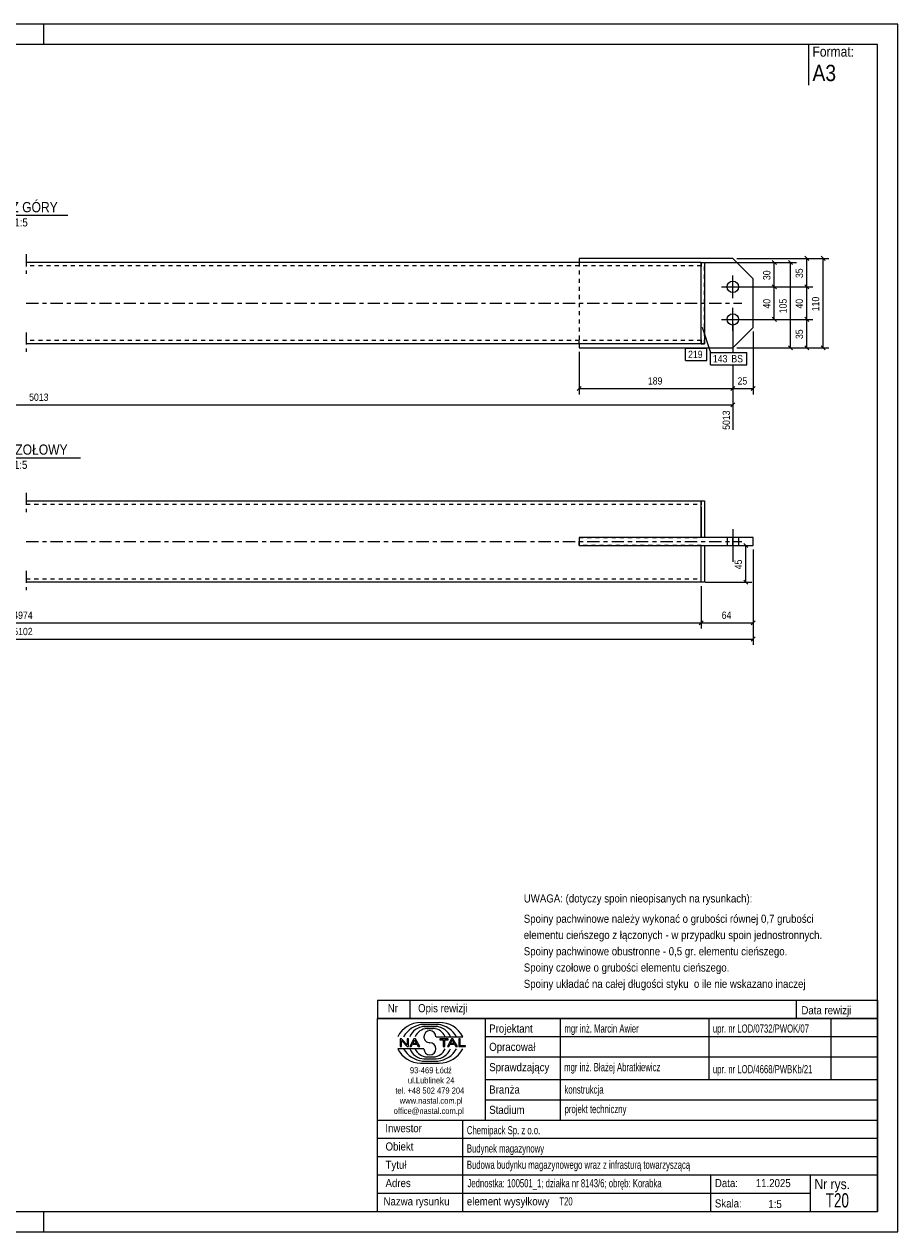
# Model space of a CAD drawing. Header units: millimetres. Extents: x 0 to 420, y 0 to 297.
# Tile 2 of 2: x 205 to 420, y 0 to 297. Entities that reach past the tile are written whole.
import ezdxf

# ---------------------------------------------------------------- set-up
doc = ezdxf.new("R2010")
doc.units = ezdxf.units.MM
for name, pattern in [('XKITLINE00', [0]), ('XKITLINE01', [4, 1, -1, 1, -1]), ('XKITLINE03', [6, 3, -1, 1, -1])]:
    doc.linetypes.add(name, pattern=pattern)
for name, color, linetype, lineweight in [('Arkusz rysunku', 3, 'Continuous', 0), ('Element', 2, 'Continuous', 0), ('Inny typ obiektu', 7, 'Continuous', 0), ('Wymiar', 4, 'Continuous', 0), ('Znak elementu', 2, 'Continuous', 0), ('Śruba', 3, 'Continuous', 0)]:
    doc.layers.add(name, color=color, linetype=linetype, lineweight=lineweight)
doc.styles.add('ARIAL', font='ARIAL.TTF')

msp = doc.modelspace()

# ---------------------------------------------------------------- linework, layer by layer
at = {"layer": 'Arkusz rysunku', "linetype": 'XKITLINE00', "lineweight": 0}
for p, q in [((420, 297), (0, 297)), ((210, 292), (210, 297)), ((420, 297), (415, 297)), ((420, 0), (420, 297)), ((415, 292), (5, 292)), ((415, 5), (415, 292)), ((5, 5), (415, 5)), ((210, 0), (210, 5)), ((0, 0), (420, 0))]:
    msp.add_line(p, q, dxfattribs=at)
at = {"layer": 'Element', "linetype": 'XKITLINE03', "lineweight": 0}
for p, q in [((205.62, 240.4), (205.62, 235.6)), ((205.62, 228.4), (381.62, 228.4)), ((205.62, 221.2), (205.62, 216.4)), ((205.62, 181.78), (205.62, 176.98)), ((205.62, 169.78), (381.62, 169.78)), ((205.62, 162.58), (205.62, 157.78))]:
    msp.add_line(p, q, dxfattribs=at)
at = {"layer": 'Element', "linetype": 'XKITLINE00', "lineweight": 0}
for p, q in [((371.62, 238.4), (205.62, 238.4)), ((379.42, 239.4), (341.62, 239.4)), ((341.62, 239.4), (341.62, 238.4)), ((371.62, 218.4), (371.62, 238.4)), ((371.62, 238.4), (372.42, 238.4)), ((372.42, 238.4), (372.42, 218.4)), ((384.42, 234.4), (379.42, 239.4)), ((371.62, 220), (371.62, 236.8)), ((384.42, 222.4), (384.42, 234.4)), ((384.42, 222.4), (379.42, 217.4)), ((371.62, 218.4), (205.62, 218.4)), ((341.62, 218.4), (341.62, 217.4)), ((341.62, 217.4), (379.42, 217.4)), ((372.42, 218.4), (371.62, 218.4)), ((205.62, 179.78), (371.62, 179.78)), ((371.62, 170.78), (371.62, 179.78)), ((371.62, 179.78), (372.42, 179.78)), ((372.42, 179.78), (372.42, 170.78)), ((371.62, 178.18), (371.62, 170.78)), ((384.42, 170.78), (341.62, 170.78)), ((341.62, 170.78), (341.62, 168.78)), ((379.42, 168.78), (379.42, 170.78)), ((384.42, 168.78), (384.42, 170.78)), ((341.62, 168.78), (384.42, 168.78)), ((371.62, 161.38), (371.62, 168.78)), ((371.62, 159.78), (371.62, 168.78)), ((372.42, 168.78), (372.42, 159.78)), ((371.62, 159.78), (205.62, 159.78)), ((372.42, 159.78), (371.62, 159.78))]:
    msp.add_line(p, q, dxfattribs=at)
at = {"layer": 'Element', "linetype": 'XKITLINE01', "lineweight": 0}
for p, q in [((371.62, 237.6), (205.62, 237.6)), ((341.62, 238.4), (341.62, 237.6)), ((341.62, 238.4), (341.62, 218.4)), ((371.62, 238.4), (371.62, 236.8)), ((371.62, 218.4), (371.62, 238.4)), ((371.62, 238.4), (372.42, 238.4)), ((372.42, 218.4), (372.42, 238.4)), ((371.62, 218.4), (371.62, 220)), ((371.62, 219.2), (205.62, 219.2)), ((341.62, 218.4), (341.62, 219.2)), ((341.62, 218.52), (341.62, 218.4)), ((371.62, 219.39), (371.62, 218.4)), ((371.62, 218.4), (372.42, 218.4)), ((205.62, 178.98), (371.62, 178.98)), ((371.62, 179.78), (371.62, 178.18)), ((341.62, 168.78), (341.62, 170.78)), ((341.62, 170.78), (371.62, 170.78)), ((341.62, 170.78), (341.62, 168.78)), ((372.42, 170.78), (371.62, 170.78)), ((371.62, 168.78), (341.62, 168.78)), ((371.62, 168.78), (372.42, 168.78)), ((205.62, 160.58), (371.62, 160.58)), ((371.62, 159.78), (371.62, 161.38))]:
    msp.add_line(p, q, dxfattribs=at)
at = {"layer": 'Inny typ obiektu', "linetype": 'XKITLINE00', "lineweight": 0}
for p, q in [((398, 292), (398, 282)), ((193.26, 250), (215.86, 250)), ((189.92, 190.38), (219, 190.38)), ((292, 57), (292, 52.5)), ((292, 57), (415, 57)), ((300, 57), (300, 52.5)), ((395, 57), (395, 52.5)), ((415, 57), (415, 52.5)), ((415, 52.5), (292, 52.5)), ((292, 5), (292, 52.5)), ((292, 52.5), (415, 52.5)), ((302.62, 51.49), (307.23, 51.5)), ((303.07, 50.99), (306.86, 51)), ((303.46, 50.49), (306.45, 50.49)), ((318.5, 52.5), (318.5, 27.5)), ((337, 27.5), (337, 52.5)), ((373.5, 52.5), (373.5, 37.5)), ((403.5, 52.5), (403.5, 37.5)), ((415, 52.5), (415, 5)), ((304.2, 49.98), (305.73, 49.99)), ((306.42, 47.99), (312.98, 47.99)), ((318.5, 48), (415, 48)), ((303.43, 45.01), (297, 45.01)), ((297.93, 47.44), (297.57, 47.44)), ((297.57, 47.44), (297.57, 45.56)), ((297.57, 45.56), (297.9, 45.56)), ((297.9, 47.04), (299.29, 45.56)), ((297.9, 45.56), (297.9, 47.04)), ((299.31, 45.96), (297.93, 47.44)), ((299.29, 45.56), (299.65, 45.56)), ((299.65, 47.44), (299.31, 47.44)), ((299.31, 47.44), (299.31, 45.96)), ((299.65, 45.56), (299.65, 47.44)), ((300.96, 47.44), (299.94, 45.56)), ((299.94, 45.56), (300.31, 45.56)), ((300.31, 45.56), (300.61, 46.13)), ((300.61, 46.13), (301.71, 46.13)), ((300.71, 46.33), (301.14, 47.24)), ((301.6, 46.33), (300.71, 46.33)), ((301.33, 47.44), (300.96, 47.44)), ((301.14, 47.24), (301.6, 46.33)), ((302.41, 45.56), (301.33, 47.44)), ((301.71, 46.13), (302.02, 45.56)), ((302.02, 45.56), (302.41, 45.56)), ((309.43, 47.44), (307.34, 47.44)), ((307.34, 47.44), (307.34, 47.22)), ((307.34, 47.22), (308.21, 47.22)), ((308.21, 47.22), (308.21, 45.56)), ((308.21, 45.56), (308.56, 45.56)), ((308.56, 45.56), (308.56, 47.22)), ((308.56, 47.22), (309.43, 47.22)), ((310.21, 47.44), (309.2, 45.56)), ((309.2, 45.56), (309.57, 45.56)), ((309.43, 47.22), (309.43, 47.44)), ((309.57, 45.56), (309.86, 46.13)), ((309.86, 46.13), (310.96, 46.13)), ((309.96, 46.33), (310.39, 47.24)), ((310.86, 46.33), (309.96, 46.33)), ((310.59, 47.44), (310.21, 47.44)), ((310.4, 47.24), (310.39, 47.24)), ((310.4, 47.24), (310.86, 46.33)), ((311.67, 45.56), (310.59, 47.44)), ((310.96, 46.13), (311.27, 45.56)), ((311.27, 45.56), (311.67, 45.56)), ((312.36, 47.44), (312.01, 47.44)), ((312.01, 47.44), (312.01, 45.56)), ((312.01, 45.56), (313.66, 45.56)), ((312.36, 45.78), (312.36, 47.44)), ((313.66, 45.78), (312.36, 45.78)), ((313.66, 45.56), (313.66, 45.78)), ((303.07, 42.01), (306.86, 42)), ((303.46, 42.51), (306.45, 42.51)), ((304.2, 43.02), (305.73, 43.01)), ((318.5, 43), (415, 43)), ((302.62, 41.51), (307.23, 41.5)), ((318.5, 37.5), (415, 37.5)), ((318.5, 32.5), (415, 32.5)), ((292, 27.5), (415, 27.5)), ((313, 5), (313, 27.5)), ((292, 23), (415, 23)), ((292, 18.5), (415, 18.5)), ((292, 14), (415, 14)), ((374, 5), (374, 14)), ((398.5, 5), (398.5, 14)), ((292, 9.5), (398.5, 9.5)), ((292, 5), (415, 5))]:
    msp.add_line(p, q, dxfattribs=at)
for centre, radius, start, end in [((302.72, 45.08), 6.42, 90.8317, 153.0136), ((303.67, 45), 6.02, 95.7347, 150.2266), ((306.22, 46.41), 4.08, 22.7023, 86.7527), ((306.24, 44.98), 6.04, 29.8256, 84.1252), ((307.25, 45.07), 6.43, 27.0191, 90.199), ((303.7, 46.42), 4.07, 93.3428, 157.3393), ((304.33, 46.6), 3.38, 92.229, 155.8008), ((304.92, 47.99), 1.49, 0.0741, 179.9259), ((304.92, 47.99), 1.49, 179.9259, 270), ((305.59, 46.6), 3.39, 24.2351, 87.5913), ((302.72, 47.92), 6.42, 206.9864, 269.1683), ((303.67, 48), 6.02, 209.7734, 264.2653), ((303.7, 46.58), 4.07, 202.6607, 266.6572), ((304.33, 46.4), 3.38, 204.1992, 267.771), ((304.92, 45.01), 1.49, 180.0741, 359.9259), ((304.92, 45), 1.49, 0.0741, 90), ((305.59, 46.4), 3.39, 272.4087, 335.7649), ((306.22, 46.59), 4.08, 273.2473, 337.2977), ((306.24, 48.02), 6.04, 275.8748, 330.1744), ((307.25, 47.93), 6.43, 269.801, 332.9809)]:
    msp.add_arc(centre, radius, start, end, dxfattribs=at)
at = {"layer": 'Wymiar', "linetype": 'XKITLINE00', "lineweight": 0}
for p, q in [((372.62, 238.4), (395.06, 238.4)), ((372.62, 238.4), (391.06, 238.4)), ((380.42, 239.4), (399.06, 239.4)), ((385.42, 239.4), (403.06, 239.4)), ((389.11, 238.91), (390.13, 237.89)), ((389.62, 232.4), (389.62, 238.4)), ((393.11, 238.91), (394.13, 237.89)), ((393.62, 217.4), (393.62, 238.4)), ((397.11, 239.91), (398.13, 238.89)), ((397.62, 232.4), (397.62, 239.4)), ((401.11, 239.91), (402.13, 238.89)), ((401.62, 217.4), (401.62, 239.4)), ((380.42, 232.4), (399.06, 232.4)), ((380.42, 232.4), (399.06, 232.4)), ((380.42, 232.4), (391.06, 232.4)), ((380.42, 232.4), (391.06, 232.4)), ((389.11, 232.91), (390.13, 231.89)), ((389.11, 232.91), (390.13, 231.89)), ((389.62, 224.4), (389.62, 232.4)), ((397.11, 232.91), (398.13, 231.89)), ((397.11, 232.91), (398.13, 231.89)), ((397.62, 224.4), (397.62, 232.4)), ((379.42, 223.4), (379.42, 216.23)), ((379.42, 223.4), (379.42, 216.23)), ((379.42, 223.4), (379.42, 216.23)), ((380.42, 224.4), (399.06, 224.4)), ((380.42, 224.4), (399.06, 224.4)), ((380.42, 224.4), (391.06, 224.4)), ((389.11, 224.91), (390.13, 223.89)), ((397.11, 224.91), (398.13, 223.89)), ((397.11, 224.91), (398.13, 223.89)), ((397.62, 217.4), (397.62, 224.4)), ((384.42, 221.4), (384.42, 205.96)), ((380.42, 217.4), (399.06, 217.4)), ((380.42, 217.4), (395.06, 217.4)), ((385.42, 217.4), (403.06, 217.4)), ((393.11, 217.91), (394.13, 216.89)), ((397.11, 217.91), (398.13, 216.89)), ((401.11, 217.91), (402.13, 216.89)), ((341.62, 216.4), (341.62, 205.96)), ((379.42, 213.23), (379.42, 197.24)), ((379.42, 213.23), (379.42, 205.96)), ((379.42, 213.23), (379.42, 205.96)), ((342.13, 207.91), (341.11, 206.89)), ((379.93, 207.91), (378.91, 206.89)), ((379.93, 207.91), (378.91, 206.89)), ((384.93, 207.91), (383.91, 206.89)), ((341.62, 207.4), (379.42, 207.4)), ((379.42, 207.4), (384.42, 207.4)), ((38.62, 203.4), (379.42, 203.4)), ((379.93, 203.91), (378.91, 202.89)), ((373.42, 168.78), (384.06, 168.78)), ((382.11, 169.29), (383.13, 168.27)), ((382.62, 159.78), (382.62, 168.78)), ((384.42, 167.78), (384.42, 144.34)), ((384.42, 167.78), (384.42, 148.34)), ((371.62, 158.78), (371.62, 148.34)), ((371.62, 158.78), (371.62, 148.34)), ((372.62, 159.78), (384.06, 159.78)), ((382.11, 160.29), (383.13, 159.27)), ((38.62, 149.78), (371.62, 149.78)), ((372.13, 150.29), (371.11, 149.27)), ((372.13, 150.29), (371.11, 149.27)), ((371.62, 149.78), (384.42, 149.78)), ((384.93, 150.29), (383.91, 149.27)), ((25.82, 145.78), (384.42, 145.78)), ((384.93, 146.29), (383.91, 145.27))]:
    msp.add_line(p, q, dxfattribs=at)
at = {"layer": 'Znak elementu', "linetype": 'XKITLINE00', "lineweight": 0}
for p, q in [((371.84, 222.46), (373.91, 216.23)), ((367.81, 217.3), (373.02, 217.3)), ((367.81, 214.3), (367.81, 217.3)), ((373.02, 214.3), (373.02, 217.3)), ((367.81, 214.3), (373.02, 214.3)), ((373.91, 216.23), (382.86, 216.23)), ((373.91, 213.23), (373.91, 216.23)), ((382.86, 213.23), (382.86, 216.23)), ((373.91, 213.23), (382.86, 213.23))]:
    msp.add_line(p, q, dxfattribs=at)
at = {"layer": 'Śruba', "linetype": 'XKITLINE00', "lineweight": 0}
for p, q in [((379.42, 229.6), (379.42, 235.2)), ((376.62, 232.4), (382.22, 232.4)), ((379.42, 221.6), (379.42, 227.2)), ((376.62, 224.4), (382.22, 224.4)), ((379.42, 172.78), (379.42, 164.78)), ((379.42, 172.78), (379.42, 164.78)), ((378.02, 170.78), (378.02, 168.78)), ((378.02, 170.78), (378.02, 168.78)), ((380.82, 170.78), (380.82, 168.78)), ((380.82, 170.78), (380.82, 168.78))]:
    msp.add_line(p, q, dxfattribs=at)
for centre in [(379.42, 232.4), (379.42, 224.4)]:
    msp.add_circle(centre, 1.4, dxfattribs=at)

# ---------------------------------------------------------------- texts
at = {"layer": 'Inny typ obiektu', "style": 'ARIAL'}
for s, height, width, p in [('Format:', 2.5, 0.85, (399, 289)), ('A3', 4, 0.85, (399, 283)), ('RZUT Z GÓRY', 2.5, 0.85, (193.26, 250.75)), ('1:5', 2, 0.85, (202.71, 247.25)), ('WIDOK CZOŁOWY', 2.5, 0.85, (189.92, 191.13)), ('1:5', 2, 0.85, (202.61, 187.63)), ('UWAGA: (dotyczy spoin nieopisanych na rysunkach):', 2, 0.85, (328, 81)), ('Spoiny pachwinowe należy wykonać o grubości równej 0,7 grubości', 2, 0.85, (328, 76)), ('elementu cieńszego z łączonych - w przypadku spoin jednostronnych.', 2, 0.85, (328, 72)), ('Spoiny pachwinowe obustronne - 0,5 gr. elementu cieńszego.', 2, 0.85, (328, 68)), ('Spoiny czołowe o grubości elementu cieńszego.', 2, 0.85, (328, 64)), ('Spoiny układać na całej długości styku  o ile nie wskazano inaczej', 2, 0.85, (328, 60)), ('Nr', 2, 0.85, (294.54, 54)), ('Opis rewizji', 2, 0.85, (302, 54)), ('Data rewizji', 2, 0.85, (396.28, 53.5)), ('Projektant', 2, 0.85, (319.5, 49)), ('mgr inż. Marcin Awier', 2, 0.68, (338, 49)), ('upr. nr LOD/0732/PWOK/07', 2, 0.68, (374.5, 49)), ('Opracował', 2, 0.85, (319.5, 44.5)), ('Sprawdzający', 2, 0.85, (319.5, 39.5)), ('mgr inż. Błażej Abratkiewicz', 2, 0.68, (337.94, 39.5)), ('93-469 Łódź', 1.5, 0.85, (300, 39)), ('upr. nr LOD/4668/PWBKb/21', 2, 0.68, (374.5, 39)), ('ul.Lublinek 24', 1.5, 0.85, (299.5, 36.5)), ('Branża', 2, 0.85, (319.5, 34)), ('konstrukcja', 2, 0.68, (338, 34)), ('tel. +48 502 479 204', 1.5, 0.85, (296.41, 34)), ('www.nastal.com.pl', 1.5, 0.85, (297.5, 31.5)), ('office@nastal.com.pl', 1.5, 0.85, (296, 29)), ('Stadium', 2, 0.85, (319.5, 29)), ('projekt techniczny', 2, 0.68, (338.04, 29.19)), ('Inwestor', 2, 0.85, (293.96, 24.5)), ('Chemipack Sp. z o.o.', 2, 0.68, (314, 24)), ('Obiekt', 2, 0.85, (294, 20)), ('Budynek magazynowy', 2, 0.68, (314, 19.5)), ('Tytuł', 2, 0.85, (294, 15.5)), ('Budowa budynku magazynowego wraz z infrasturą towarzyszącą', 2, 0.68, (314, 15.5)), ('Adres', 2, 0.85, (294, 11)), ('Jednostka: 100501_1; działka nr 8143/6; obręb: Korabka', 2, 0.68, (314.16, 10.96)), ('Data:', 2, 0.85, (375, 11)), ('11.2025', 2, 0.85, (385.06, 11)), ('Nr rys.', 2.5, 0.85, (399.5, 10.5)), ('T20', 3.5, 0.68, (402.25, 6)), ('Nazwa rysunku', 2, 0.85, (293.5, 6.5)), ('element wysyłkowy', 2, 0.85, (314, 6.5)), ('T20', 2, 0.68, (336.75, 6.5)), ('Skala:', 2, 0.85, (375, 6)), ('1:5', 2, 0.85, (388.16, 5.85))]:
    msp.add_text(s, height=height, dxfattribs=dict(at, width=width)).set_placement(p)
at = {"layer": 'Wymiar', "style": 'ARIAL', "width": 0.85}
for s, p in [('30', (388.66, 234.06)), ('35', (396.66, 234.56)), ('40', (388.66, 227.06)), ('105', (392.66, 225.9)), ('40', (396.66, 227.06)), ('110', (400.66, 226.4)), ('35', (396.66, 219.56)), ('5013', (378.7, 197.24)), ('45', (381.66, 162.94))]:
    msp.add_text(s, height=1.8, rotation=90.0002, dxfattribs=at).set_placement(p)
for s, p in [('189', (358.52, 208.36)), ('25', (380.58, 208.36)), ('5013', (206.35, 204.36)), ('4974', (202.45, 150.74)), ('64', (376.68, 150.74)), ('5102', (202.45, 146.74))]:
    msp.add_text(s, height=1.8, dxfattribs=at).set_placement(p)
at = {"layer": 'Znak elementu', "style": 'ARIAL', "width": 0.85}
for s, p in [('219', (368.41, 214.9)), ('143', (374.51, 213.83)), ('BS', (379.05, 213.83))]:
    msp.add_text(s, height=1.8, dxfattribs=at).set_placement(p)

doc.saveas('drawing.dxf')
